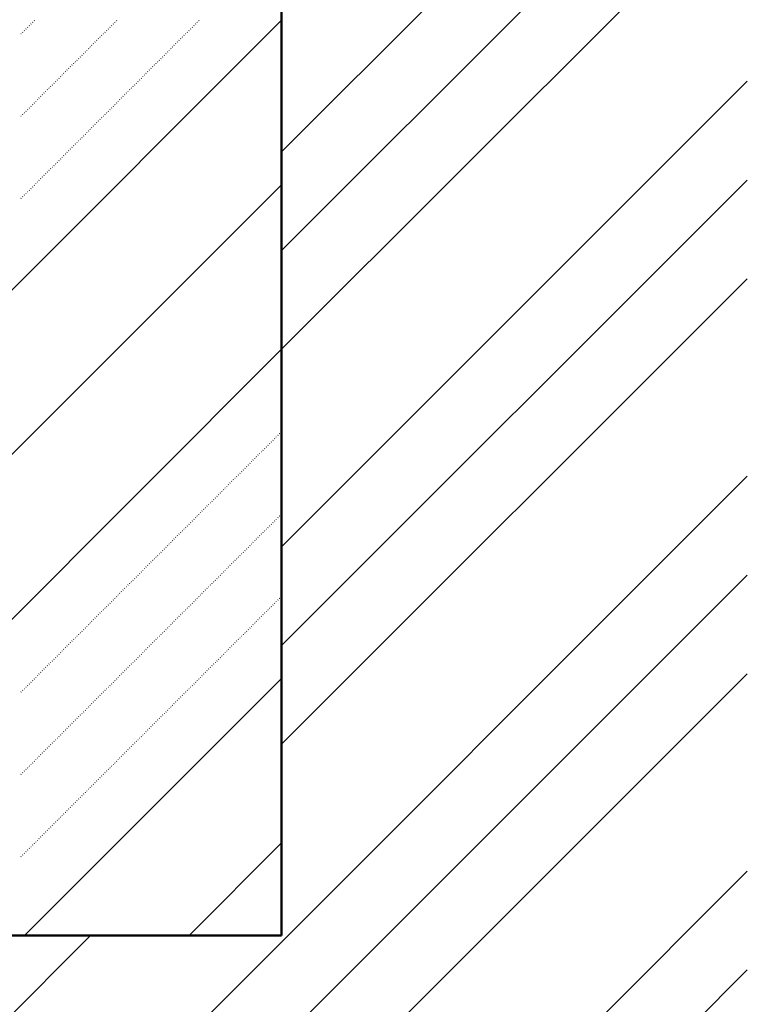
# Model space of a CAD drawing. Header units: millimetres. Extents: x 0 to 1260, y 0 to 297.
# Tile 62 of 104: x 271 to 279, y 111 to 122. Entities that reach past the tile are written whole.
import ezdxf

# ---------------------------------------------------------------- set-up
doc = ezdxf.new("R2010")
doc.units = ezdxf.units.MM
for name, pattern in [('K5LT32802', [0]), ('K5LT32806', [0]), ('K5LT_BASIC', [0])]:
    doc.linetypes.add(name, pattern=pattern)
doc.layers.add('Системный слой', color=7, linetype='Continuous')

# ---------------------------------------------------------------- blocks, each defined once
blk = doc.blocks.new('U90')
at = {"layer": 'Системный слой', "color": 7, "linetype": 'K5LT32802', "lineweight": 9}
for p, q in [((264.054, 111.865), (273.886, 121.697)), ((265.822, 111.865), (273.886, 119.93)), ((267.59, 111.865), (273.886, 118.162)), ((271.125, 111.865), (273.886, 114.626)), ((272.893, 111.865), (273.886, 112.859))]:
    blk.add_line(p, q, dxfattribs=at)
at = {"layer": 'Системный слой', "color": 7, "linetype": 'K5LT32806', "lineweight": 18}
for p, q in [((271.174, 121.637), (271.178, 121.641)), ((271.192, 121.655), (271.195, 121.658)), ((271.21, 121.672), (271.213, 121.676)), ((271.227, 121.69), (271.231, 121.694)), ((272.058, 121.637), (272.062, 121.641)), ((272.076, 121.655), (272.079, 121.658)), ((272.093, 121.672), (272.097, 121.676)), ((272.111, 121.69), (272.115, 121.694)), ((272.942, 121.637), (272.945, 121.641)), ((272.96, 121.655), (272.963, 121.658)), ((272.977, 121.672), (272.981, 121.676)), ((272.995, 121.69), (272.999, 121.694)), ((271.086, 121.549), (271.089, 121.552)), ((271.103, 121.566), (271.107, 121.57)), ((271.121, 121.584), (271.125, 121.588)), ((271.139, 121.602), (271.142, 121.605)), ((271.157, 121.619), (271.16, 121.623)), ((271.952, 121.531), (271.956, 121.535)), ((271.97, 121.549), (271.973, 121.552)), ((271.987, 121.566), (271.991, 121.57)), ((272.005, 121.584), (272.009, 121.588)), ((272.023, 121.602), (272.026, 121.605)), ((272.04, 121.619), (272.044, 121.623)), ((272.836, 121.531), (272.839, 121.535)), ((272.854, 121.549), (272.857, 121.552)), ((272.871, 121.566), (272.875, 121.57)), ((272.889, 121.584), (272.892, 121.588)), ((272.907, 121.602), (272.91, 121.605)), ((272.924, 121.619), (272.928, 121.623)), ((271.846, 121.425), (271.849, 121.428)), ((271.864, 121.443), (271.867, 121.446)), ((271.881, 121.46), (271.885, 121.464)), ((271.899, 121.478), (271.903, 121.481)), ((271.917, 121.496), (271.92, 121.499)), ((271.934, 121.513), (271.938, 121.517)), ((272.73, 121.425), (272.733, 121.428)), ((272.748, 121.443), (272.751, 121.446)), ((272.765, 121.46), (272.769, 121.464)), ((272.783, 121.478), (272.786, 121.481)), ((272.801, 121.496), (272.804, 121.499)), ((272.818, 121.513), (272.822, 121.517)), ((271.74, 121.319), (271.743, 121.322)), ((271.758, 121.337), (271.761, 121.34)), ((271.775, 121.354), (271.779, 121.358)), ((271.793, 121.372), (271.796, 121.375)), ((271.811, 121.39), (271.814, 121.393)), ((271.828, 121.407), (271.832, 121.411)), ((272.624, 121.319), (272.627, 121.322)), ((272.641, 121.337), (272.645, 121.34)), ((272.659, 121.354), (272.663, 121.358)), ((272.677, 121.372), (272.68, 121.375)), ((272.694, 121.39), (272.698, 121.393)), ((272.712, 121.407), (272.716, 121.411)), ((271.634, 121.213), (271.637, 121.216)), ((271.651, 121.23), (271.655, 121.234)), ((271.669, 121.248), (271.673, 121.252)), ((271.687, 121.266), (271.69, 121.269)), ((271.705, 121.283), (271.708, 121.287)), ((271.722, 121.301), (271.726, 121.305)), ((272.518, 121.213), (272.521, 121.216)), ((272.535, 121.23), (272.539, 121.234)), ((272.553, 121.248), (272.557, 121.252)), ((272.571, 121.266), (272.574, 121.269)), ((272.588, 121.283), (272.592, 121.287)), ((272.606, 121.301), (272.61, 121.305)), ((271.528, 121.107), (271.531, 121.11)), ((271.545, 121.124), (271.549, 121.128)), ((271.563, 121.142), (271.567, 121.146)), ((271.581, 121.16), (271.584, 121.163)), ((271.598, 121.177), (271.602, 121.181)), ((271.616, 121.195), (271.62, 121.199)), ((272.412, 121.107), (272.415, 121.11)), ((272.429, 121.124), (272.433, 121.128)), ((272.447, 121.142), (272.451, 121.146)), ((272.465, 121.16), (272.468, 121.163)), ((272.482, 121.177), (272.486, 121.181)), ((272.5, 121.195), (272.504, 121.199)), ((271.422, 121.001), (271.425, 121.004)), ((271.439, 121.018), (271.443, 121.022)), ((271.457, 121.036), (271.461, 121.04)), ((271.475, 121.054), (271.478, 121.057)), ((271.492, 121.071), (271.496, 121.075)), ((271.51, 121.089), (271.514, 121.093)), ((272.306, 121.001), (272.309, 121.004)), ((272.323, 121.018), (272.327, 121.022)), ((272.341, 121.036), (272.344, 121.04)), ((272.359, 121.054), (272.362, 121.057)), ((272.376, 121.071), (272.38, 121.075)), ((272.394, 121.089), (272.397, 121.093)), ((271.316, 120.895), (271.319, 120.898)), ((271.333, 120.912), (271.337, 120.916)), ((271.351, 120.93), (271.355, 120.933)), ((271.369, 120.948), (271.372, 120.951)), ((271.386, 120.965), (271.39, 120.969)), ((271.404, 120.983), (271.408, 120.987)), ((272.199, 120.895), (272.203, 120.898)), ((272.217, 120.912), (272.221, 120.916)), ((272.235, 120.93), (272.238, 120.933)), ((272.253, 120.948), (272.256, 120.951)), ((272.27, 120.965), (272.274, 120.969)), ((272.288, 120.983), (272.291, 120.987)), ((271.21, 120.789), (271.213, 120.792)), ((271.227, 120.806), (271.231, 120.81)), ((271.245, 120.824), (271.248, 120.827)), ((271.263, 120.842), (271.266, 120.845)), ((271.28, 120.859), (271.284, 120.863)), ((271.298, 120.877), (271.301, 120.88)), ((272.093, 120.789), (272.097, 120.792)), ((272.111, 120.806), (272.115, 120.81)), ((272.129, 120.824), (272.132, 120.827)), ((272.146, 120.842), (272.15, 120.845)), ((272.164, 120.859), (272.168, 120.863)), ((272.182, 120.877), (272.185, 120.88)), ((271.103, 120.682), (271.107, 120.686)), ((271.121, 120.7), (271.125, 120.704)), ((271.139, 120.718), (271.142, 120.721)), ((271.157, 120.735), (271.16, 120.739)), ((271.174, 120.753), (271.178, 120.757)), ((271.192, 120.771), (271.195, 120.774)), ((271.987, 120.682), (271.991, 120.686)), ((272.005, 120.7), (272.009, 120.704)), ((272.023, 120.718), (272.026, 120.721)), ((272.04, 120.735), (272.044, 120.739)), ((272.058, 120.753), (272.062, 120.757)), ((272.076, 120.771), (272.079, 120.774)), ((271.086, 120.665), (271.089, 120.668)), ((271.881, 120.576), (271.885, 120.58)), ((271.899, 120.594), (271.903, 120.598)), ((271.917, 120.612), (271.92, 120.615)), ((271.934, 120.629), (271.938, 120.633)), ((271.952, 120.647), (271.956, 120.651)), ((271.97, 120.665), (271.973, 120.668)), ((271.775, 120.47), (271.779, 120.474)), ((271.793, 120.488), (271.796, 120.492)), ((271.811, 120.506), (271.814, 120.509)), ((271.828, 120.523), (271.832, 120.527)), ((271.846, 120.541), (271.849, 120.545)), ((271.864, 120.559), (271.867, 120.562)), ((271.669, 120.364), (271.673, 120.368)), ((271.687, 120.382), (271.69, 120.385)), ((271.705, 120.4), (271.708, 120.403)), ((271.722, 120.417), (271.726, 120.421)), ((271.74, 120.435), (271.743, 120.438)), ((271.758, 120.453), (271.761, 120.456)), ((271.563, 120.258), (271.567, 120.262)), ((271.581, 120.276), (271.584, 120.279)), ((271.598, 120.294), (271.602, 120.297)), ((271.616, 120.311), (271.62, 120.315)), ((271.634, 120.329), (271.637, 120.332)), ((271.651, 120.347), (271.655, 120.35)), ((271.457, 120.152), (271.461, 120.156)), ((271.475, 120.17), (271.478, 120.173)), ((271.492, 120.187), (271.496, 120.191)), ((271.51, 120.205), (271.514, 120.209)), ((271.528, 120.223), (271.531, 120.226)), ((271.545, 120.241), (271.549, 120.244)), ((271.351, 120.046), (271.355, 120.05)), ((271.369, 120.064), (271.372, 120.067)), ((271.386, 120.081), (271.39, 120.085)), ((271.404, 120.099), (271.408, 120.103)), ((271.422, 120.117), (271.425, 120.12)), ((271.439, 120.134), (271.443, 120.138)), ((271.245, 119.94), (271.248, 119.944)), ((271.263, 119.958), (271.266, 119.961)), ((271.28, 119.975), (271.284, 119.979)), ((271.298, 119.993), (271.301, 119.997)), ((271.316, 120.011), (271.319, 120.014)), ((271.333, 120.028), (271.337, 120.032)), ((271.139, 119.834), (271.142, 119.837)), ((271.157, 119.852), (271.16, 119.855)), ((271.174, 119.869), (271.178, 119.873)), ((271.192, 119.887), (271.195, 119.89)), ((271.21, 119.905), (271.213, 119.908)), ((271.227, 119.922), (271.231, 119.926)), ((271.086, 119.781), (271.089, 119.784)), ((271.103, 119.799), (271.107, 119.802)), ((271.121, 119.816), (271.125, 119.82)), ((273.808, 117.2), (273.812, 117.203)), ((273.826, 117.218), (273.829, 117.221)), ((273.844, 117.235), (273.847, 117.239)), ((273.861, 117.253), (273.865, 117.257)), ((273.879, 117.271), (273.882, 117.274)), ((273.702, 117.094), (273.706, 117.097)), ((273.72, 117.112), (273.723, 117.115)), ((273.737, 117.129), (273.741, 117.133)), ((273.755, 117.147), (273.759, 117.15)), ((273.773, 117.165), (273.776, 117.168)), ((273.79, 117.182), (273.794, 117.186)), ((273.596, 116.988), (273.6, 116.991)), ((273.614, 117.005), (273.617, 117.009)), ((273.631, 117.023), (273.635, 117.027)), ((273.649, 117.041), (273.653, 117.044)), ((273.667, 117.059), (273.67, 117.062)), ((273.684, 117.076), (273.688, 117.08)), ((273.49, 116.882), (273.494, 116.885)), ((273.508, 116.899), (273.511, 116.903)), ((273.525, 116.917), (273.529, 116.921)), ((273.543, 116.935), (273.547, 116.938)), ((273.561, 116.952), (273.564, 116.956)), ((273.578, 116.97), (273.582, 116.974)), ((273.384, 116.776), (273.387, 116.779)), ((273.402, 116.793), (273.405, 116.797)), ((273.419, 116.811), (273.423, 116.815)), ((273.437, 116.829), (273.44, 116.832)), ((273.455, 116.846), (273.458, 116.85)), ((273.472, 116.864), (273.476, 116.868)), ((273.278, 116.67), (273.281, 116.673)), ((273.296, 116.687), (273.299, 116.691)), ((273.313, 116.705), (273.317, 116.709)), ((273.331, 116.723), (273.334, 116.726)), ((273.349, 116.74), (273.352, 116.744)), ((273.366, 116.758), (273.37, 116.762)), ((273.172, 116.564), (273.175, 116.567)), ((273.189, 116.581), (273.193, 116.585)), ((273.207, 116.599), (273.211, 116.602)), ((273.225, 116.617), (273.228, 116.62)), ((273.242, 116.634), (273.246, 116.638)), ((273.26, 116.652), (273.264, 116.655)), ((273.066, 116.457), (273.069, 116.461)), ((273.083, 116.475), (273.087, 116.479)), ((273.101, 116.493), (273.105, 116.496)), ((273.119, 116.511), (273.122, 116.514)), ((273.136, 116.528), (273.14, 116.532)), ((273.154, 116.546), (273.158, 116.549)), ((272.96, 116.351), (272.963, 116.355)), ((272.977, 116.369), (272.981, 116.373)), ((272.995, 116.387), (272.999, 116.39)), ((273.013, 116.404), (273.016, 116.408)), ((273.03, 116.422), (273.034, 116.426)), ((273.048, 116.44), (273.052, 116.443)), ((273.844, 116.351), (273.847, 116.355)), ((273.861, 116.369), (273.865, 116.373)), ((273.879, 116.387), (273.882, 116.39)), ((272.854, 116.245), (272.857, 116.249)), ((272.871, 116.263), (272.875, 116.267)), ((272.889, 116.281), (272.892, 116.284)), ((272.907, 116.298), (272.91, 116.302)), ((272.924, 116.316), (272.928, 116.32)), ((272.942, 116.334), (272.945, 116.337)), ((273.737, 116.245), (273.741, 116.249)), ((273.755, 116.263), (273.759, 116.267)), ((273.773, 116.281), (273.776, 116.284)), ((273.79, 116.298), (273.794, 116.302)), ((273.808, 116.316), (273.812, 116.32)), ((273.826, 116.334), (273.829, 116.337)), ((272.748, 116.139), (272.751, 116.143)), ((272.765, 116.157), (272.769, 116.16)), ((272.783, 116.175), (272.786, 116.178)), ((272.801, 116.192), (272.804, 116.196)), ((272.818, 116.21), (272.822, 116.214)), ((272.836, 116.228), (272.839, 116.231)), ((273.631, 116.139), (273.635, 116.143)), ((273.649, 116.157), (273.653, 116.16)), ((273.667, 116.175), (273.67, 116.178)), ((273.684, 116.192), (273.688, 116.196)), ((273.702, 116.21), (273.706, 116.214)), ((273.72, 116.228), (273.723, 116.231)), ((272.641, 116.033), (272.645, 116.037)), ((272.659, 116.051), (272.663, 116.054)), ((272.677, 116.069), (272.68, 116.072)), ((272.694, 116.086), (272.698, 116.09)), ((272.712, 116.104), (272.716, 116.107)), ((272.73, 116.122), (272.733, 116.125)), ((273.525, 116.033), (273.529, 116.037)), ((273.543, 116.051), (273.547, 116.054)), ((273.561, 116.069), (273.564, 116.072)), ((273.578, 116.086), (273.582, 116.09)), ((273.596, 116.104), (273.6, 116.107)), ((273.614, 116.122), (273.617, 116.125)), ((272.535, 115.927), (272.539, 115.931)), ((272.553, 115.945), (272.557, 115.948)), ((272.571, 115.963), (272.574, 115.966)), ((272.588, 115.98), (272.592, 115.984)), ((272.606, 115.998), (272.61, 116.001)), ((272.624, 116.016), (272.627, 116.019)), ((273.419, 115.927), (273.423, 115.931)), ((273.437, 115.945), (273.44, 115.948)), ((273.455, 115.963), (273.458, 115.966)), ((273.472, 115.98), (273.476, 115.984)), ((273.49, 115.998), (273.494, 116.001)), ((273.508, 116.016), (273.511, 116.019)), ((272.429, 115.821), (272.433, 115.825)), ((272.447, 115.839), (272.451, 115.842)), ((272.465, 115.856), (272.468, 115.86)), ((272.482, 115.874), (272.486, 115.878)), ((272.5, 115.892), (272.504, 115.895)), ((272.518, 115.909), (272.521, 115.913)), ((273.313, 115.821), (273.317, 115.825)), ((273.331, 115.839), (273.334, 115.842)), ((273.349, 115.856), (273.352, 115.86)), ((273.366, 115.874), (273.37, 115.878)), ((273.384, 115.892), (273.387, 115.895)), ((273.402, 115.909), (273.405, 115.913)), ((272.323, 115.715), (272.327, 115.719)), ((272.341, 115.733), (272.344, 115.736)), ((272.359, 115.75), (272.362, 115.754)), ((272.376, 115.768), (272.38, 115.772)), ((272.394, 115.786), (272.397, 115.789)), ((272.412, 115.803), (272.415, 115.807)), ((273.207, 115.715), (273.211, 115.719)), ((273.225, 115.733), (273.228, 115.736)), ((273.242, 115.75), (273.246, 115.754)), ((273.26, 115.768), (273.264, 115.772)), ((273.278, 115.786), (273.281, 115.789)), ((273.296, 115.803), (273.299, 115.807)), ((272.217, 115.609), (272.221, 115.612)), ((272.235, 115.627), (272.238, 115.63)), ((272.253, 115.644), (272.256, 115.648)), ((272.27, 115.662), (272.274, 115.666)), ((272.288, 115.68), (272.291, 115.683)), ((272.306, 115.697), (272.309, 115.701)), ((273.101, 115.609), (273.105, 115.612)), ((273.119, 115.627), (273.122, 115.63)), ((273.136, 115.644), (273.14, 115.648)), ((273.154, 115.662), (273.158, 115.666)), ((273.172, 115.68), (273.175, 115.683)), ((273.189, 115.697), (273.193, 115.701)), ((272.111, 115.503), (272.115, 115.506)), ((272.129, 115.521), (272.132, 115.524)), ((272.146, 115.538), (272.15, 115.542)), ((272.164, 115.556), (272.168, 115.559)), ((272.182, 115.574), (272.185, 115.577)), ((272.199, 115.591), (272.203, 115.595)), ((272.995, 115.503), (272.999, 115.506)), ((273.013, 115.521), (273.016, 115.524)), ((273.03, 115.538), (273.034, 115.542)), ((273.048, 115.556), (273.052, 115.559)), ((273.066, 115.574), (273.069, 115.577)), ((273.083, 115.591), (273.087, 115.595)), ((273.879, 115.503), (273.882, 115.506)), ((272.005, 115.397), (272.009, 115.4)), ((272.023, 115.414), (272.026, 115.418)), ((272.04, 115.432), (272.044, 115.436)), ((272.058, 115.45), (272.062, 115.453)), ((272.076, 115.468), (272.079, 115.471)), ((272.093, 115.485), (272.097, 115.489)), ((272.889, 115.397), (272.892, 115.4)), ((272.907, 115.414), (272.91, 115.418)), ((272.924, 115.432), (272.928, 115.436)), ((272.942, 115.45), (272.945, 115.453)), ((272.96, 115.468), (272.963, 115.471)), ((272.977, 115.485), (272.981, 115.489)), ((273.773, 115.397), (273.776, 115.4)), ((273.79, 115.414), (273.794, 115.418)), ((273.808, 115.432), (273.812, 115.436)), ((273.826, 115.45), (273.829, 115.453)), ((273.844, 115.468), (273.847, 115.471)), ((273.861, 115.485), (273.865, 115.489)), ((271.899, 115.291), (271.903, 115.294)), ((271.917, 115.308), (271.92, 115.312)), ((271.934, 115.326), (271.938, 115.33)), ((271.952, 115.344), (271.956, 115.347)), ((271.97, 115.361), (271.973, 115.365)), ((271.987, 115.379), (271.991, 115.383)), ((272.783, 115.291), (272.786, 115.294)), ((272.801, 115.308), (272.804, 115.312)), ((272.818, 115.326), (272.822, 115.33)), ((272.836, 115.344), (272.839, 115.347)), ((272.854, 115.361), (272.857, 115.365)), ((272.871, 115.379), (272.875, 115.383)), ((273.667, 115.291), (273.67, 115.294)), ((273.684, 115.308), (273.688, 115.312)), ((273.702, 115.326), (273.706, 115.33)), ((273.72, 115.344), (273.723, 115.347)), ((273.737, 115.361), (273.741, 115.365)), ((273.755, 115.379), (273.759, 115.383)), ((271.793, 115.185), (271.796, 115.188)), ((271.811, 115.202), (271.814, 115.206)), ((271.828, 115.22), (271.832, 115.224)), ((271.846, 115.238), (271.849, 115.241)), ((271.864, 115.255), (271.867, 115.259)), ((271.881, 115.273), (271.885, 115.277)), ((272.677, 115.185), (272.68, 115.188)), ((272.694, 115.202), (272.698, 115.206)), ((272.712, 115.22), (272.716, 115.224)), ((272.73, 115.238), (272.733, 115.241)), ((272.748, 115.255), (272.751, 115.259)), ((272.765, 115.273), (272.769, 115.277)), ((273.561, 115.185), (273.564, 115.188)), ((273.578, 115.202), (273.582, 115.206)), ((273.596, 115.22), (273.6, 115.224)), ((273.614, 115.238), (273.617, 115.241)), ((273.631, 115.255), (273.635, 115.259)), ((273.649, 115.273), (273.653, 115.277)), ((271.687, 115.079), (271.69, 115.082)), ((271.705, 115.096), (271.708, 115.1)), ((271.722, 115.114), (271.726, 115.118)), ((271.74, 115.132), (271.743, 115.135)), ((271.758, 115.149), (271.761, 115.153)), ((271.775, 115.167), (271.779, 115.171)), ((272.571, 115.079), (272.574, 115.082)), ((272.588, 115.096), (272.592, 115.1)), ((272.606, 115.114), (272.61, 115.118)), ((272.624, 115.132), (272.627, 115.135)), ((272.641, 115.149), (272.645, 115.153)), ((272.659, 115.167), (272.663, 115.171)), ((273.455, 115.079), (273.458, 115.082)), ((273.472, 115.096), (273.476, 115.1)), ((273.49, 115.114), (273.494, 115.118)), ((273.508, 115.132), (273.511, 115.135)), ((273.525, 115.149), (273.529, 115.153)), ((273.543, 115.167), (273.547, 115.171)), ((271.581, 114.973), (271.584, 114.976)), ((271.598, 114.99), (271.602, 114.994)), ((271.616, 115.008), (271.62, 115.011)), ((271.634, 115.026), (271.637, 115.029)), ((271.651, 115.043), (271.655, 115.047)), ((271.669, 115.061), (271.673, 115.064)), ((272.465, 114.973), (272.468, 114.976)), ((272.482, 114.99), (272.486, 114.994)), ((272.5, 115.008), (272.504, 115.011)), ((272.518, 115.026), (272.521, 115.029)), ((272.535, 115.043), (272.539, 115.047)), ((272.553, 115.061), (272.557, 115.064)), ((273.349, 114.973), (273.352, 114.976)), ((273.366, 114.99), (273.37, 114.994)), ((273.384, 115.008), (273.387, 115.011)), ((273.402, 115.026), (273.405, 115.029)), ((273.419, 115.043), (273.423, 115.047)), ((273.437, 115.061), (273.44, 115.064)), ((271.475, 114.866), (271.478, 114.87)), ((271.492, 114.884), (271.496, 114.888)), ((271.51, 114.902), (271.514, 114.905)), ((271.528, 114.92), (271.531, 114.923)), ((271.545, 114.937), (271.549, 114.941)), ((271.563, 114.955), (271.567, 114.958)), ((272.359, 114.866), (272.362, 114.87)), ((272.376, 114.884), (272.38, 114.888)), ((272.394, 114.902), (272.397, 114.905)), ((272.412, 114.92), (272.415, 114.923)), ((272.429, 114.937), (272.433, 114.941)), ((272.447, 114.955), (272.451, 114.958)), ((273.242, 114.866), (273.246, 114.87)), ((273.26, 114.884), (273.264, 114.888)), ((273.278, 114.902), (273.281, 114.905)), ((273.296, 114.92), (273.299, 114.923)), ((273.313, 114.937), (273.317, 114.941)), ((273.331, 114.955), (273.334, 114.958)), ((271.369, 114.76), (271.372, 114.764)), ((271.386, 114.778), (271.39, 114.782)), ((271.404, 114.796), (271.408, 114.799)), ((271.422, 114.813), (271.425, 114.817)), ((271.439, 114.831), (271.443, 114.835)), ((271.457, 114.849), (271.461, 114.852)), ((272.253, 114.76), (272.256, 114.764)), ((272.27, 114.778), (272.274, 114.782)), ((272.288, 114.796), (272.291, 114.799)), ((272.306, 114.813), (272.309, 114.817)), ((272.323, 114.831), (272.327, 114.835)), ((272.341, 114.849), (272.344, 114.852)), ((273.136, 114.76), (273.14, 114.764)), ((273.154, 114.778), (273.158, 114.782)), ((273.172, 114.796), (273.175, 114.799)), ((273.189, 114.813), (273.193, 114.817)), ((273.207, 114.831), (273.211, 114.835)), ((273.225, 114.849), (273.228, 114.852)), ((271.263, 114.654), (271.266, 114.658)), ((271.28, 114.672), (271.284, 114.676)), ((271.298, 114.69), (271.301, 114.693)), ((271.316, 114.707), (271.319, 114.711)), ((271.333, 114.725), (271.337, 114.729)), ((271.351, 114.743), (271.355, 114.746)), ((272.146, 114.654), (272.15, 114.658)), ((272.164, 114.672), (272.168, 114.676)), ((272.182, 114.69), (272.185, 114.693)), ((272.199, 114.707), (272.203, 114.711)), ((272.217, 114.725), (272.221, 114.729)), ((272.235, 114.743), (272.238, 114.746)), ((273.03, 114.654), (273.034, 114.658)), ((273.048, 114.672), (273.052, 114.676)), ((273.066, 114.69), (273.069, 114.693)), ((273.083, 114.707), (273.087, 114.711)), ((273.101, 114.725), (273.105, 114.729)), ((273.119, 114.743), (273.122, 114.746)), ((271.157, 114.548), (271.16, 114.552)), ((271.174, 114.566), (271.178, 114.57)), ((271.192, 114.584), (271.195, 114.587)), ((271.21, 114.601), (271.213, 114.605)), ((271.227, 114.619), (271.231, 114.623)), ((271.245, 114.637), (271.248, 114.64)), ((272.04, 114.548), (272.044, 114.552)), ((272.058, 114.566), (272.062, 114.57)), ((272.076, 114.584), (272.079, 114.587)), ((272.093, 114.601), (272.097, 114.605)), ((272.111, 114.619), (272.115, 114.623)), ((272.129, 114.637), (272.132, 114.64)), ((272.924, 114.548), (272.928, 114.552)), ((272.942, 114.566), (272.945, 114.57)), ((272.96, 114.584), (272.963, 114.587)), ((272.977, 114.601), (272.981, 114.605)), ((272.995, 114.619), (272.999, 114.623)), ((273.013, 114.637), (273.016, 114.64)), ((271.086, 114.478), (271.089, 114.481)), ((271.103, 114.495), (271.107, 114.499)), ((271.121, 114.513), (271.125, 114.516)), ((271.139, 114.531), (271.142, 114.534)), ((271.934, 114.442), (271.938, 114.446)), ((271.952, 114.46), (271.956, 114.463)), ((271.97, 114.478), (271.973, 114.481)), ((271.987, 114.495), (271.991, 114.499)), ((272.005, 114.513), (272.009, 114.516)), ((272.023, 114.531), (272.026, 114.534)), ((272.818, 114.442), (272.822, 114.446)), ((272.836, 114.46), (272.839, 114.463)), ((272.854, 114.478), (272.857, 114.481)), ((272.871, 114.495), (272.875, 114.499)), ((272.889, 114.513), (272.892, 114.516)), ((272.907, 114.531), (272.91, 114.534)), ((271.828, 114.336), (271.832, 114.34)), ((271.846, 114.354), (271.849, 114.357)), ((271.864, 114.372), (271.867, 114.375)), ((271.881, 114.389), (271.885, 114.393)), ((271.899, 114.407), (271.903, 114.41)), ((271.917, 114.425), (271.92, 114.428)), ((272.712, 114.336), (272.716, 114.34)), ((272.73, 114.354), (272.733, 114.357)), ((272.748, 114.372), (272.751, 114.375)), ((272.765, 114.389), (272.769, 114.393)), ((272.783, 114.407), (272.786, 114.41)), ((272.801, 114.425), (272.804, 114.428)), ((271.722, 114.23), (271.726, 114.234)), ((271.74, 114.248), (271.743, 114.251)), ((271.758, 114.265), (271.761, 114.269)), ((271.775, 114.283), (271.779, 114.287)), ((271.793, 114.301), (271.796, 114.304)), ((271.811, 114.318), (271.814, 114.322)), ((272.606, 114.23), (272.61, 114.234)), ((272.624, 114.248), (272.627, 114.251)), ((272.641, 114.265), (272.645, 114.269)), ((272.659, 114.283), (272.663, 114.287)), ((272.677, 114.301), (272.68, 114.304)), ((272.694, 114.318), (272.698, 114.322)), ((271.616, 114.124), (271.62, 114.128)), ((271.634, 114.142), (271.637, 114.145)), ((271.651, 114.159), (271.655, 114.163)), ((271.669, 114.177), (271.673, 114.181)), ((271.687, 114.195), (271.69, 114.198)), ((271.705, 114.212), (271.708, 114.216)), ((272.5, 114.124), (272.504, 114.128)), ((272.518, 114.142), (272.521, 114.145)), ((272.535, 114.159), (272.539, 114.163)), ((272.553, 114.177), (272.557, 114.181)), ((272.571, 114.195), (272.574, 114.198)), ((272.588, 114.212), (272.592, 114.216)), ((271.51, 114.018), (271.514, 114.021)), ((271.528, 114.036), (271.531, 114.039)), ((271.545, 114.053), (271.549, 114.057)), ((271.563, 114.071), (271.567, 114.075)), ((271.581, 114.089), (271.584, 114.092)), ((271.598, 114.106), (271.602, 114.11)), ((272.394, 114.018), (272.397, 114.021)), ((272.412, 114.036), (272.415, 114.039)), ((272.429, 114.053), (272.433, 114.057)), ((272.447, 114.071), (272.451, 114.075)), ((272.465, 114.089), (272.468, 114.092)), ((272.482, 114.106), (272.486, 114.11)), ((271.404, 113.912), (271.408, 113.915)), ((271.422, 113.93), (271.425, 113.933)), ((271.439, 113.947), (271.443, 113.951)), ((271.457, 113.965), (271.461, 113.968)), ((271.475, 113.983), (271.478, 113.986)), ((271.492, 114), (271.496, 114.004)), ((272.288, 113.912), (272.291, 113.915)), ((272.306, 113.93), (272.309, 113.933)), ((272.323, 113.947), (272.327, 113.951)), ((272.341, 113.965), (272.344, 113.968)), ((272.359, 113.983), (272.362, 113.986)), ((272.376, 114), (272.38, 114.004)), ((271.298, 113.806), (271.301, 113.809)), ((271.316, 113.824), (271.319, 113.827)), ((271.333, 113.841), (271.337, 113.845)), ((271.351, 113.859), (271.355, 113.862)), ((271.369, 113.877), (271.372, 113.88)), ((271.386, 113.894), (271.39, 113.898)), ((272.182, 113.806), (272.185, 113.809)), ((272.199, 113.824), (272.203, 113.827)), ((272.217, 113.841), (272.221, 113.845)), ((272.235, 113.859), (272.238, 113.862)), ((272.253, 113.877), (272.256, 113.88)), ((272.27, 113.894), (272.274, 113.898)), ((271.192, 113.7), (271.195, 113.703)), ((271.21, 113.717), (271.213, 113.721)), ((271.227, 113.735), (271.231, 113.739)), ((271.245, 113.753), (271.248, 113.756)), ((271.263, 113.77), (271.266, 113.774)), ((271.28, 113.788), (271.284, 113.792)), ((272.076, 113.7), (272.079, 113.703)), ((272.093, 113.717), (272.097, 113.721)), ((272.111, 113.735), (272.115, 113.739)), ((272.129, 113.753), (272.132, 113.756)), ((272.146, 113.77), (272.15, 113.774)), ((272.164, 113.788), (272.168, 113.792)), ((271.086, 113.594), (271.089, 113.597)), ((271.103, 113.611), (271.107, 113.615)), ((271.121, 113.629), (271.125, 113.633)), ((271.139, 113.647), (271.142, 113.65)), ((271.157, 113.664), (271.16, 113.668)), ((271.174, 113.682), (271.178, 113.686)), ((271.97, 113.594), (271.973, 113.597)), ((271.987, 113.611), (271.991, 113.615)), ((272.005, 113.629), (272.009, 113.633)), ((272.023, 113.647), (272.026, 113.65)), ((272.04, 113.664), (272.044, 113.668)), ((272.058, 113.682), (272.062, 113.686)), ((271.864, 113.488), (271.867, 113.491)), ((271.881, 113.505), (271.885, 113.509)), ((271.899, 113.523), (271.903, 113.527)), ((271.917, 113.541), (271.92, 113.544)), ((271.934, 113.558), (271.938, 113.562)), ((271.952, 113.576), (271.956, 113.58)), ((271.758, 113.382), (271.761, 113.385)), ((271.775, 113.399), (271.779, 113.403)), ((271.793, 113.417), (271.796, 113.42)), ((271.811, 113.435), (271.814, 113.438)), ((271.828, 113.452), (271.832, 113.456)), ((271.846, 113.47), (271.849, 113.473)), ((271.669, 113.293), (271.673, 113.297)), ((271.687, 113.311), (271.69, 113.314)), ((271.705, 113.329), (271.708, 113.332)), ((271.722, 113.346), (271.726, 113.35)), ((271.74, 113.364), (271.743, 113.367)), ((271.563, 113.187), (271.567, 113.191)), ((271.581, 113.205), (271.584, 113.208)), ((271.598, 113.222), (271.602, 113.226)), ((271.616, 113.24), (271.62, 113.244)), ((271.634, 113.258), (271.637, 113.261)), ((271.651, 113.276), (271.655, 113.279)), ((271.457, 113.081), (271.461, 113.085)), ((271.475, 113.099), (271.478, 113.102)), ((271.492, 113.116), (271.496, 113.12)), ((271.51, 113.134), (271.514, 113.138)), ((271.528, 113.152), (271.531, 113.155)), ((271.545, 113.169), (271.549, 113.173)), ((271.351, 112.975), (271.355, 112.979)), ((271.369, 112.993), (271.372, 112.996)), ((271.386, 113.01), (271.39, 113.014)), ((271.404, 113.028), (271.408, 113.032)), ((271.422, 113.046), (271.425, 113.049)), ((271.439, 113.063), (271.443, 113.067)), ((271.245, 112.869), (271.248, 112.872)), ((271.263, 112.887), (271.266, 112.89)), ((271.28, 112.904), (271.284, 112.908)), ((271.298, 112.922), (271.301, 112.925)), ((271.316, 112.94), (271.319, 112.943)), ((271.333, 112.957), (271.337, 112.961)), ((271.139, 112.763), (271.142, 112.766)), ((271.157, 112.781), (271.16, 112.784)), ((271.174, 112.798), (271.178, 112.802)), ((271.192, 112.816), (271.195, 112.819)), ((271.21, 112.834), (271.213, 112.837)), ((271.227, 112.851), (271.231, 112.855)), ((271.086, 112.71), (271.089, 112.713)), ((271.103, 112.727), (271.107, 112.731)), ((271.121, 112.745), (271.125, 112.749))]:
    blk.add_line(p, q, dxfattribs=at)
blk = doc.blocks.new('U92')
at = {"layer": 'Системный слой', "color": 7, "linetype": 'K5LT32802', "lineweight": 9}
for p, q in [((273.886, 120.283), (278.886, 125.283)), ((273.886, 119.223), (278.886, 124.223)), ((273.886, 118.162), (278.886, 123.162)), ((273.886, 116.041), (278.886, 121.041)), ((273.886, 114.98), (278.886, 119.98)), ((273.886, 113.919), (278.886, 118.919)), ((268.954, 106.865), (278.886, 116.798)), ((270.014, 106.865), (278.886, 115.737)), ((271.075, 106.865), (278.886, 114.677)), ((273.196, 106.865), (278.886, 112.555)), ((266.832, 106.865), (271.832, 111.865)), ((274.257, 106.865), (278.886, 111.495))]:
    blk.add_line(p, q, dxfattribs=at)

msp = doc.modelspace()

# ---------------------------------------------------------------- linework, layer by layer
at = {"layer": 'Системный слой', "color": 7, "linetype": 'K5LT_BASIC', "lineweight": 50}
for p in [(273.88623, 135.7555), (253.88623, 111.86544)]:
    msp.add_line(p, (273.88623, 111.86544), dxfattribs=at)

# ---------------------------------------------------------------- block references
at = {"layer": 'Системный слой'}
for name in ['U92', 'U90']:
    msp.add_blockref(name, (0, 0), dxfattribs=at)

doc.saveas('drawing.dxf')
